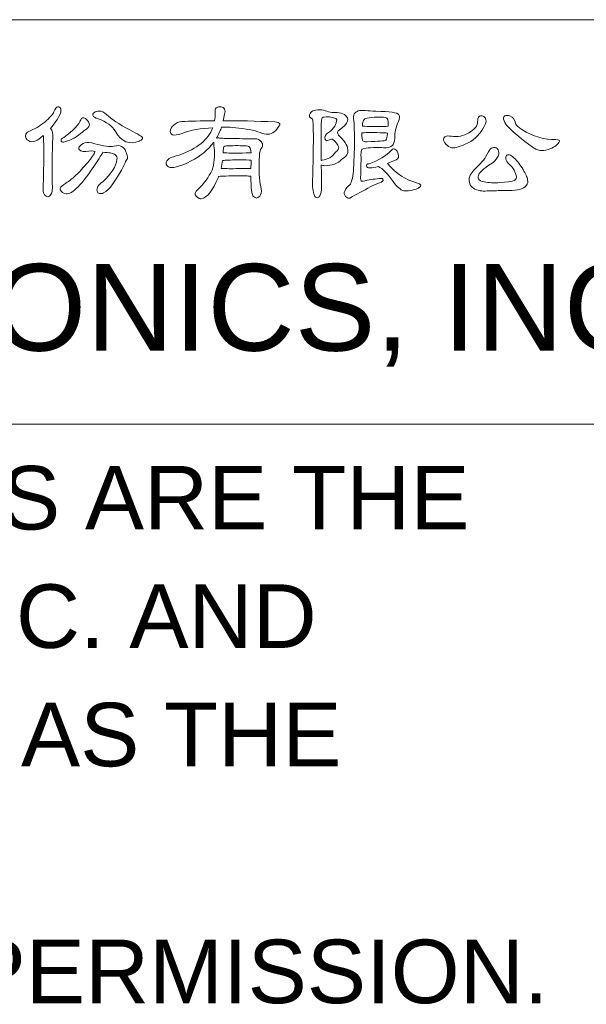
# Model space of a CAD drawing. Extents: x 1967 to 2561, y -57 to 363.
# Tile 19 of 25: x 2422 to 2441, y -21 to 13. Entities that reach past the tile are written whole.
import ezdxf

# ---------------------------------------------------------------- set-up
doc = ezdxf.new("R2010")
doc.units = 0
doc.header["$LTSCALE"] = 15.367
doc.header["$MEASUREMENT"] = 0
doc.layers.get('0').update_dxf_attribs({"linetype": 'CONTINUOUS', "lineweight": 5})
doc.styles.add('TEXTSTYLE_1', font='arial.ttf')

msp = doc.modelspace()

# ---------------------------------------------------------------- linework, layer by layer
at = {"linetype": 'Continuous', "lineweight": 5}
for p, q in [((2355.511, 13.213), (2545.511, 13.213)), ((2355.511, -0.787), (2545.511, -0.787))]:
    msp.add_line(p, q, dxfattribs=at)
for points, knots in [([(2422.432, 9.201), (2422.432, 9.199), (2422.434, 9.194), (2422.436, 9.189), (2422.436, 9.189), (2422.454, 8.812), (2422.452, 8.231), (2422.432, 7.445), (2422.432, 7.445), (2422.421, 7.297), (2422.434, 7.198), (2422.47, 7.15), (2422.47, 7.15), (2422.551, 7.071), (2422.615, 7.059), (2422.663, 7.116), (2422.663, 7.116), (2422.734, 7.188), (2422.761, 7.321), (2422.744, 7.518), (2422.744, 7.518), (2422.727, 8.065), (2422.734, 8.604), (2422.766, 9.138), (2422.766, 9.138), (2422.774, 9.265), (2422.747, 9.369), (2422.684, 9.449), (2422.684, 9.449), (2422.952, 9.776), (2423.07, 10.003), (2423.039, 10.129), (2423.039, 10.129), (2423.019, 10.183), (2422.981, 10.205), (2422.928, 10.197), (2422.928, 10.197), (2422.885, 10.186), (2422.842, 10.127), (2422.799, 10.021), (2422.799, 10.021), (2422.763, 9.936), (2422.657, 9.818), (2422.483, 9.667), (2422.483, 9.667), (2422.31, 9.528), (2422.126, 9.419), (2421.932, 9.342), (2421.932, 9.342), (2421.861, 9.322), (2421.823, 9.271), (2421.817, 9.189), (2421.817, 9.189), (2421.817, 9.12), (2421.85, 9.066), (2421.915, 9.026), (2421.915, 9.026), (2421.986, 8.981), (2422.073, 8.976), (2422.176, 9.014), (2422.176, 9.014), (2422.23, 9.042), (2422.315, 9.105), (2422.432, 9.201)], [0, 0, 0, 0, 0.0625, 0.0625, 0.0625, 0.0625, 0.125, 0.125, 0.125, 0.125, 0.1875, 0.1875, 0.1875, 0.1875, 0.25, 0.25, 0.25, 0.25, 0.3125, 0.3125, 0.3125, 0.3125, 0.375, 0.375, 0.375, 0.375, 0.4375, 0.4375, 0.4375, 0.4375, 0.5, 0.5, 0.5, 0.5, 0.5625, 0.5625, 0.5625, 0.5625, 0.625, 0.625, 0.625, 0.625, 0.6875, 0.6875, 0.6875, 0.6875, 0.75, 0.75, 0.75, 0.75, 0.8125, 0.8125, 0.8125, 0.8125, 0.875, 0.875, 0.875, 0.875, 0.9375, 0.9375, 0.9375, 0.9375, 1, 1, 1, 1]), ([(2424.329, 9.782), (2424.62, 9.677), (2424.819, 9.531), (2424.927, 9.342), (2424.927, 9.342), (2425.141, 8.984), (2425.417, 8.872), (2425.756, 9.009), (2425.756, 9.009), (2425.759, 9.012), (2425.767, 9.015), (2425.777, 9.017), (2425.777, 9.017), (2425.84, 9.046), (2425.87, 9.083), (2425.867, 9.129), (2425.867, 9.129), (2425.865, 9.163), (2425.718, 9.251), (2425.427, 9.394), (2425.427, 9.394), (2425.043, 9.601), (2424.779, 9.778), (2424.637, 9.924), (2424.637, 9.924), (2424.54, 10.012), (2424.452, 10.054), (2424.372, 10.051), (2424.372, 10.051), (2424.292, 10.049), (2424.235, 10.033), (2424.201, 10.005), (2424.201, 10.005), (2424.147, 9.959), (2424.132, 9.918), (2424.154, 9.881), (2424.154, 9.881), (2424.166, 9.852), (2424.224, 9.819), (2424.329, 9.782)], [0, 0, 0, 0, 0.1, 0.1, 0.1, 0.1, 0.2, 0.2, 0.2, 0.2, 0.3, 0.3, 0.3, 0.3, 0.4, 0.4, 0.4, 0.4, 0.5, 0.5, 0.5, 0.5, 0.6, 0.6, 0.6, 0.6, 0.7, 0.7, 0.7, 0.7, 0.8, 0.8, 0.8, 0.8, 0.9, 0.9, 0.9, 0.9, 1, 1, 1, 1]), ([(2428.506, 7.783), (2428.525, 7.794), (2428.725, 7.802), (2429.104, 7.808), (2429.104, 7.808), (2429.369, 7.811), (2429.541, 7.805), (2429.621, 7.791), (2429.621, 7.791), (2429.621, 7.381), (2429.652, 7.146), (2429.715, 7.086), (2429.715, 7.086), (2429.749, 7.058), (2429.783, 7.042), (2429.818, 7.039), (2429.818, 7.039), (2429.877, 7.05), (2429.924, 7.088), (2429.958, 7.15), (2429.958, 7.15), (2429.993, 7.222), (2429.994, 7.317), (2429.963, 7.437), (2429.963, 7.437), (2429.903, 7.642), (2429.889, 8.002), (2429.92, 8.518), (2429.92, 8.518), (2429.92, 8.621), (2429.943, 8.703), (2429.988, 8.766), (2429.988, 8.766), (2430.017, 8.811), (2430.03, 8.852), (2430.027, 8.89), (2430.027, 8.89), (2430.018, 8.935), (2429.997, 8.975), (2429.963, 9.009), (2429.963, 9.009), (2429.917, 9.063), (2429.852, 9.09), (2429.766, 9.09), (2429.766, 9.09), (2429.715, 9.09), (2429.534, 9.092), (2429.223, 9.095), (2429.223, 9.095), (2428.882, 9.097), (2428.682, 9.102), (2428.625, 9.108), (2428.625, 9.108), (2428.557, 9.116), (2428.51, 9.12), (2428.484, 9.12), (2428.484, 9.12), (2428.464, 9.12), (2428.446, 9.116), (2428.429, 9.108), (2428.429, 9.108), (2428.517, 9.27), (2428.577, 9.398), (2428.608, 9.492), (2428.608, 9.492), (2428.697, 9.503), (2428.896, 9.492), (2429.206, 9.458), (2429.206, 9.458), (2429.559, 9.421), (2429.83, 9.359), (2430.018, 9.274), (2430.018, 9.274), (2430.197, 9.214), (2430.351, 9.248), (2430.48, 9.377), (2430.48, 9.377), (2430.585, 9.499), (2430.632, 9.576), (2430.62, 9.607), (2430.62, 9.607), (2430.609, 9.644), (2430.553, 9.666), (2430.45, 9.671), (2430.45, 9.671), (2429.783, 9.706), (2429.187, 9.718), (2428.659, 9.71), (2428.659, 9.71), (2428.671, 9.795), (2428.688, 9.872), (2428.711, 9.94), (2428.711, 9.94), (2428.731, 10.012), (2428.729, 10.072), (2428.706, 10.12), (2428.706, 10.12), (2428.678, 10.163), (2428.64, 10.187), (2428.591, 10.193), (2428.591, 10.193), (2428.523, 10.202), (2428.464, 10.19), (2428.416, 10.159), (2428.416, 10.159), (2428.387, 10.13), (2428.376, 10.07), (2428.382, 9.979), (2428.382, 9.979), (2428.385, 9.902), (2428.379, 9.812), (2428.365, 9.71), (2428.365, 9.71), (2427.886, 9.71), (2427.507, 9.701), (2427.228, 9.685), (2427.228, 9.685), (2427.117, 9.676), (2427.024, 9.636), (2426.95, 9.564), (2426.95, 9.564), (2426.871, 9.493), (2426.831, 9.421), (2426.831, 9.347), (2426.831, 9.347), (2426.833, 9.292), (2426.86, 9.254), (2426.912, 9.231), (2426.912, 9.231), (2426.957, 9.202), (2427.067, 9.219), (2427.241, 9.278), (2427.241, 9.278), (2427.54, 9.389), (2427.893, 9.453), (2428.301, 9.471), (2428.301, 9.471), (2428.147, 9.06), (2427.76, 8.745), (2427.138, 8.526), (2427.138, 8.526), (2426.831, 8.458), (2426.68, 8.362), (2426.685, 8.24), (2426.685, 8.24), (2426.688, 8.195), (2426.715, 8.153), (2426.766, 8.116), (2426.766, 8.116), (2426.878, 8.047), (2427.138, 8.116), (2427.549, 8.321), (2427.549, 8.321), (2427.873, 8.486), (2428.137, 8.704), (2428.339, 8.975), (2428.339, 8.975), (2428.331, 8.929), (2428.333, 8.865), (2428.347, 8.782), (2428.347, 8.782), (2428.376, 8.483), (2428.352, 8.223), (2428.275, 8.001), (2428.275, 8.001), (2428.156, 7.761), (2427.997, 7.543), (2427.8, 7.347), (2427.8, 7.347), (2427.681, 7.244), (2427.66, 7.159), (2427.736, 7.091), (2427.736, 7.091), (2427.799, 7.031), (2427.854, 7.004), (2427.903, 7.01), (2427.903, 7.01), (2428.099, 7.043), (2428.298, 7.294), (2428.497, 7.761), (2428.497, 7.761), (2428.497, 7.77), (2428.5, 7.777), (2428.506, 7.783)], [0, 0, 0, 0, 0.021739, 0.021739, 0.021739, 0.021739, 0.043478, 0.043478, 0.043478, 0.043478, 0.065217, 0.065217, 0.065217, 0.065217, 0.086957, 0.086957, 0.086957, 0.086957, 0.108696, 0.108696, 0.108696, 0.108696, 0.130435, 0.130435, 0.130435, 0.130435, 0.152174, 0.152174, 0.152174, 0.152174, 0.173913, 0.173913, 0.173913, 0.173913, 0.195652, 0.195652, 0.195652, 0.195652, 0.217391, 0.217391, 0.217391, 0.217391, 0.23913, 0.23913, 0.23913, 0.23913, 0.26087, 0.26087, 0.26087, 0.26087, 0.282609, 0.282609, 0.282609, 0.282609, 0.304348, 0.304348, 0.304348, 0.304348, 0.326087, 0.326087, 0.326087, 0.326087, 0.347826, 0.347826, 0.347826, 0.347826, 0.369565, 0.369565, 0.369565, 0.369565, 0.391304, 0.391304, 0.391304, 0.391304, 0.413043, 0.413043, 0.413043, 0.413043, 0.434783, 0.434783, 0.434783, 0.434783, 0.456522, 0.456522, 0.456522, 0.456522, 0.478261, 0.478261, 0.478261, 0.478261, 0.5, 0.5, 0.5, 0.5, 0.521739, 0.521739, 0.521739, 0.521739, 0.543478, 0.543478, 0.543478, 0.543478, 0.565217, 0.565217, 0.565217, 0.565217, 0.586957, 0.586957, 0.586957, 0.586957, 0.608696, 0.608696, 0.608696, 0.608696, 0.630435, 0.630435, 0.630435, 0.630435, 0.652174, 0.652174, 0.652174, 0.652174, 0.673913, 0.673913, 0.673913, 0.673913, 0.695652, 0.695652, 0.695652, 0.695652, 0.717391, 0.717391, 0.717391, 0.717391, 0.73913, 0.73913, 0.73913, 0.73913, 0.76087, 0.76087, 0.76087, 0.76087, 0.782609, 0.782609, 0.782609, 0.782609, 0.804348, 0.804348, 0.804348, 0.804348, 0.826087, 0.826087, 0.826087, 0.826087, 0.847826, 0.847826, 0.847826, 0.847826, 0.869565, 0.869565, 0.869565, 0.869565, 0.891304, 0.891304, 0.891304, 0.891304, 0.913043, 0.913043, 0.913043, 0.913043, 0.934783, 0.934783, 0.934783, 0.934783, 0.956522, 0.956522, 0.956522, 0.956522, 0.978261, 0.978261, 0.978261, 0.978261, 1, 1, 1, 1]), ([(2431.759, 9.774), (2431.793, 9.612), (2431.793, 8.898), (2431.759, 7.633), (2431.759, 7.633), (2431.748, 7.434), (2431.768, 7.264), (2431.819, 7.125), (2431.819, 7.125), (2431.839, 7.073), (2431.872, 7.048), (2431.917, 7.048), (2431.917, 7.048), (2431.954, 7.048), (2431.986, 7.071), (2432.011, 7.116), (2432.011, 7.116), (2432.048, 7.188), (2432.067, 7.283), (2432.067, 7.403), (2432.067, 7.403), (2432.064, 7.684), (2432.061, 7.944), (2432.059, 8.18), (2432.059, 8.18), (2432.087, 8.171), (2432.128, 8.165), (2432.182, 8.159), (2432.182, 8.159), (2432.43, 8.162), (2432.627, 8.235), (2432.772, 8.381), (2432.772, 8.381), (2432.929, 8.475), (2432.999, 8.585), (2432.981, 8.71), (2432.981, 8.71), (2432.961, 8.872), (2432.853, 9.041), (2432.656, 9.214), (2432.656, 9.214), (2432.605, 9.286), (2432.615, 9.348), (2432.686, 9.402), (2432.686, 9.402), (2433.005, 9.616), (2433.063, 9.792), (2432.857, 9.932), (2432.857, 9.932), (2432.794, 9.969), (2432.712, 9.99), (2432.609, 9.996), (2432.609, 9.996), (2432.444, 9.993), (2432.285, 10.02), (2432.131, 10.078), (2432.131, 10.078), (2432.062, 10.097), (2431.972, 10.099), (2431.862, 10.081), (2431.862, 10.081), (2431.79, 10.07), (2431.736, 10.043), (2431.699, 10), (2431.699, 10), (2431.657, 9.946), (2431.641, 9.898), (2431.652, 9.855), (2431.652, 9.855), (2431.655, 9.838), (2431.691, 9.811), (2431.759, 9.774)], [0, 0, 0, 0, 0.055556, 0.055556, 0.055556, 0.055556, 0.111111, 0.111111, 0.111111, 0.111111, 0.166667, 0.166667, 0.166667, 0.166667, 0.222222, 0.222222, 0.222222, 0.222222, 0.277778, 0.277778, 0.277778, 0.277778, 0.333333, 0.333333, 0.333333, 0.333333, 0.388889, 0.388889, 0.388889, 0.388889, 0.444444, 0.444444, 0.444444, 0.444444, 0.5, 0.5, 0.5, 0.5, 0.555556, 0.555556, 0.555556, 0.555556, 0.611111, 0.611111, 0.611111, 0.611111, 0.666667, 0.666667, 0.666667, 0.666667, 0.722222, 0.722222, 0.722222, 0.722222, 0.777778, 0.777778, 0.777778, 0.777778, 0.833333, 0.833333, 0.833333, 0.833333, 0.888889, 0.888889, 0.888889, 0.888889, 0.944444, 0.944444, 0.944444, 0.944444, 1, 1, 1, 1]), ([(2433.673, 10.056), (2433.448, 10.093), (2433.3, 10.07), (2433.229, 9.988), (2433.229, 9.988), (2433.186, 9.942), (2433.169, 9.876), (2433.178, 9.791), (2433.178, 9.791), (2433.22, 9.389), (2433.219, 8.785), (2433.174, 7.979), (2433.174, 7.979), (2433.148, 7.723), (2433.105, 7.56), (2433.045, 7.492), (2433.045, 7.492), (2432.982, 7.464), (2432.924, 7.392), (2432.87, 7.279), (2432.87, 7.279), (2432.842, 7.216), (2432.85, 7.155), (2432.896, 7.095), (2432.896, 7.095), (2432.939, 7.052), (2432.99, 7.034), (2433.05, 7.039), (2433.05, 7.039), (2433.28, 7.167), (2433.516, 7.295), (2433.755, 7.424), (2433.755, 7.424), (2433.843, 7.467), (2433.949, 7.514), (2434.075, 7.565), (2434.075, 7.565), (2434.169, 7.602), (2434.212, 7.636), (2434.203, 7.667), (2434.203, 7.667), (2434.2, 7.713), (2434.152, 7.729), (2434.058, 7.714), (2434.058, 7.714), (2433.884, 7.694), (2433.701, 7.664), (2433.507, 7.624), (2433.507, 7.624), (2433.478, 7.621), (2433.458, 7.621), (2433.447, 7.624), (2433.447, 7.624), (2433.427, 7.636), (2433.419, 7.683), (2433.421, 7.766), (2433.421, 7.766), (2433.432, 7.99), (2433.437, 8.247), (2433.434, 8.534), (2433.434, 8.534), (2433.434, 8.631), (2433.443, 8.691), (2433.459, 8.714), (2433.459, 8.714), (2433.486, 8.757), (2433.659, 8.782), (2433.981, 8.791), (2433.981, 8.791), (2434.061, 8.794), (2434.138, 8.79), (2434.212, 8.778), (2434.212, 8.778), (2434.348, 8.767), (2434.453, 8.794), (2434.523, 8.86), (2434.523, 8.86), (2434.566, 8.896), (2434.592, 8.982), (2434.601, 9.116), (2434.601, 9.116), (2434.601, 9.304), (2434.644, 9.496), (2434.733, 9.693), (2434.733, 9.693), (2434.779, 9.79), (2434.784, 9.865), (2434.75, 9.919), (2434.75, 9.919), (2434.696, 9.999), (2434.429, 10.04), (2433.947, 10.043), (2433.947, 10.043), (2433.785, 10.051), (2433.694, 10.056), (2433.673, 10.056)], [0, 0, 0, 0, 0.041667, 0.041667, 0.041667, 0.041667, 0.083333, 0.083333, 0.083333, 0.083333, 0.125, 0.125, 0.125, 0.125, 0.166667, 0.166667, 0.166667, 0.166667, 0.208333, 0.208333, 0.208333, 0.208333, 0.25, 0.25, 0.25, 0.25, 0.291667, 0.291667, 0.291667, 0.291667, 0.333333, 0.333333, 0.333333, 0.333333, 0.375, 0.375, 0.375, 0.375, 0.416667, 0.416667, 0.416667, 0.416667, 0.458333, 0.458333, 0.458333, 0.458333, 0.5, 0.5, 0.5, 0.5, 0.541667, 0.541667, 0.541667, 0.541667, 0.583333, 0.583333, 0.583333, 0.583333, 0.625, 0.625, 0.625, 0.625, 0.666667, 0.666667, 0.666667, 0.666667, 0.708333, 0.708333, 0.708333, 0.708333, 0.75, 0.75, 0.75, 0.75, 0.791667, 0.791667, 0.791667, 0.791667, 0.833333, 0.833333, 0.833333, 0.833333, 0.875, 0.875, 0.875, 0.875, 0.916667, 0.916667, 0.916667, 0.916667, 0.958333, 0.958333, 0.958333, 0.958333, 1, 1, 1, 1]), ([(2438.529, 9.501), (2438.728, 9.301), (2439.006, 9.072), (2439.363, 8.812), (2439.363, 8.812), (2439.533, 8.676), (2439.716, 8.645), (2439.91, 8.718), (2439.91, 8.718), (2440.097, 8.781), (2440.223, 8.861), (2440.285, 8.957), (2440.285, 8.957), (2440.331, 9.029), (2440.297, 9.063), (2440.183, 9.06), (2440.183, 9.06), (2439.79, 9.052), (2439.398, 9.167), (2439.008, 9.407), (2439.008, 9.407), (2438.957, 9.441), (2438.914, 9.472), (2438.879, 9.501), (2438.879, 9.501), (2438.828, 9.546), (2438.798, 9.589), (2438.79, 9.628), (2438.79, 9.628), (2438.761, 9.757), (2438.696, 9.841), (2438.593, 9.881), (2438.593, 9.881), (2438.522, 9.906), (2438.461, 9.906), (2438.41, 9.881), (2438.41, 9.881), (2438.364, 9.852), (2438.357, 9.797), (2438.388, 9.714), (2438.388, 9.714), (2438.417, 9.634), (2438.464, 9.563), (2438.529, 9.501)], [0, 0, 0, 0, 0.090909, 0.090909, 0.090909, 0.090909, 0.181818, 0.181818, 0.181818, 0.181818, 0.272727, 0.272727, 0.272727, 0.272727, 0.363636, 0.363636, 0.363636, 0.363636, 0.454545, 0.454545, 0.454545, 0.454545, 0.545455, 0.545455, 0.545455, 0.545455, 0.636364, 0.636364, 0.636364, 0.636364, 0.727273, 0.727273, 0.727273, 0.727273, 0.818182, 0.818182, 0.818182, 0.818182, 0.909091, 0.909091, 0.909091, 0.909091, 1, 1, 1, 1]), ([(2423.923, 9.428), (2424.012, 9.479), (2424.044, 9.543), (2424.021, 9.62), (2424.021, 9.62), (2423.993, 9.697), (2423.949, 9.755), (2423.889, 9.795), (2423.889, 9.795), (2423.812, 9.841), (2423.76, 9.825), (2423.731, 9.748), (2423.731, 9.748), (2423.671, 9.586), (2423.474, 9.38), (2423.141, 9.129), (2423.141, 9.129), (2423.065, 9.108), (2423.036, 9.069), (2423.056, 9.009), (2423.056, 9.009), (2423.073, 8.972), (2423.12, 8.966), (2423.197, 8.992), (2423.197, 8.992), (2423.396, 9.044), (2423.598, 9.157), (2423.803, 9.334), (2423.803, 9.334), (2423.855, 9.38), (2423.895, 9.411), (2423.923, 9.428)], [0, 0, 0, 0, 0.125, 0.125, 0.125, 0.125, 0.25, 0.25, 0.25, 0.25, 0.375, 0.375, 0.375, 0.375, 0.5, 0.5, 0.5, 0.5, 0.625, 0.625, 0.625, 0.625, 0.75, 0.75, 0.75, 0.75, 0.875, 0.875, 0.875, 0.875, 1, 1, 1, 1]), ([(2432.059, 9.62), (2432.059, 9.7), (2432.071, 9.771), (2432.096, 9.834), (2432.096, 9.834), (2432.279, 9.862), (2432.423, 9.851), (2432.528, 9.8), (2432.528, 9.8), (2432.557, 9.797), (2432.578, 9.782), (2432.592, 9.757), (2432.592, 9.757), (2432.592, 9.594), (2432.5, 9.443), (2432.314, 9.304), (2432.314, 9.304), (2432.204, 9.253), (2432.164, 9.174), (2432.195, 9.069), (2432.195, 9.069), (2432.215, 9.015), (2432.265, 9.009), (2432.344, 9.052), (2432.344, 9.052), (2432.398, 9.08), (2432.433, 9.087), (2432.447, 9.073), (2432.447, 9.073), (2432.567, 8.993), (2432.638, 8.901), (2432.661, 8.796), (2432.661, 8.796), (2432.672, 8.758), (2432.637, 8.7), (2432.554, 8.621), (2432.554, 8.621), (2432.44, 8.464), (2432.286, 8.373), (2432.092, 8.347), (2432.092, 8.347), (2432.072, 8.344), (2432.06, 8.34), (2432.054, 8.334), (2432.054, 8.334), (2432.051, 8.909), (2432.053, 9.338), (2432.059, 9.62)], [0, 0, 0, 0, 0.083333, 0.083333, 0.083333, 0.083333, 0.166667, 0.166667, 0.166667, 0.166667, 0.25, 0.25, 0.25, 0.25, 0.333333, 0.333333, 0.333333, 0.333333, 0.416667, 0.416667, 0.416667, 0.416667, 0.5, 0.5, 0.5, 0.5, 0.583333, 0.583333, 0.583333, 0.583333, 0.666667, 0.666667, 0.666667, 0.666667, 0.75, 0.75, 0.75, 0.75, 0.833333, 0.833333, 0.833333, 0.833333, 0.916667, 0.916667, 0.916667, 0.916667, 1, 1, 1, 1]), ([(2434.362, 9.522), (2434.316, 9.513), (2434.168, 9.51), (2433.917, 9.513), (2433.917, 9.513), (2433.709, 9.513), (2433.565, 9.519), (2433.486, 9.531), (2433.486, 9.531), (2433.486, 9.636), (2433.504, 9.713), (2433.541, 9.761), (2433.541, 9.761), (2433.578, 9.812), (2433.772, 9.838), (2434.122, 9.838), (2434.122, 9.838), (2434.253, 9.835), (2434.33, 9.817), (2434.353, 9.782), (2434.353, 9.782), (2434.378, 9.748), (2434.386, 9.661), (2434.374, 9.522), (2434.374, 9.522), (2434.371, 9.525), (2434.367, 9.525), (2434.362, 9.522)], [0, 0, 0, 0, 0.142857, 0.142857, 0.142857, 0.142857, 0.285714, 0.285714, 0.285714, 0.285714, 0.428571, 0.428571, 0.428571, 0.428571, 0.571429, 0.571429, 0.571429, 0.571429, 0.714286, 0.714286, 0.714286, 0.714286, 0.857143, 0.857143, 0.857143, 0.857143, 1, 1, 1, 1]), ([(2437.474, 9.693), (2437.477, 9.622), (2437.451, 9.549), (2437.397, 9.475), (2437.397, 9.475), (2437.26, 9.326), (2437.086, 9.229), (2436.875, 9.184), (2436.875, 9.184), (2436.77, 9.165), (2436.667, 9.163), (2436.568, 9.18), (2436.568, 9.18), (2436.471, 9.192), (2436.403, 9.189), (2436.363, 9.171), (2436.363, 9.171), (2436.326, 9.154), (2436.303, 9.124), (2436.295, 9.081), (2436.295, 9.081), (2436.286, 9.027), (2436.316, 8.965), (2436.384, 8.894), (2436.384, 8.894), (2436.436, 8.842), (2436.498, 8.805), (2436.572, 8.782), (2436.572, 8.782), (2436.632, 8.757), (2436.788, 8.796), (2437.042, 8.898), (2437.042, 8.898), (2437.316, 9.02), (2437.519, 9.199), (2437.653, 9.432), (2437.653, 9.432), (2437.724, 9.543), (2437.761, 9.633), (2437.764, 9.701), (2437.764, 9.701), (2437.764, 9.764), (2437.746, 9.811), (2437.709, 9.842), (2437.709, 9.842), (2437.68, 9.87), (2437.645, 9.885), (2437.602, 9.885), (2437.602, 9.885), (2437.556, 9.882), (2437.524, 9.868), (2437.504, 9.842), (2437.504, 9.842), (2437.483, 9.808), (2437.474, 9.758), (2437.474, 9.693)], [0, 0, 0, 0, 0.071429, 0.071429, 0.071429, 0.071429, 0.142857, 0.142857, 0.142857, 0.142857, 0.214286, 0.214286, 0.214286, 0.214286, 0.285714, 0.285714, 0.285714, 0.285714, 0.357143, 0.357143, 0.357143, 0.357143, 0.428571, 0.428571, 0.428571, 0.428571, 0.5, 0.5, 0.5, 0.5, 0.571429, 0.571429, 0.571429, 0.571429, 0.642857, 0.642857, 0.642857, 0.642857, 0.714286, 0.714286, 0.714286, 0.714286, 0.785714, 0.785714, 0.785714, 0.785714, 0.857143, 0.857143, 0.857143, 0.857143, 0.928571, 0.928571, 0.928571, 0.928571, 1, 1, 1, 1]), ([(2433.477, 9.291), (2433.631, 9.311), (2433.882, 9.313), (2434.229, 9.295), (2434.229, 9.295), (2434.297, 9.295), (2434.339, 9.29), (2434.353, 9.278), (2434.353, 9.278), (2434.341, 9.15), (2434.323, 9.07), (2434.297, 9.039), (2434.297, 9.039), (2434.254, 9.019), (2434.038, 9.002), (2433.648, 8.987), (2433.648, 8.987), (2433.568, 8.985), (2433.517, 8.995), (2433.494, 9.017), (2433.494, 9.017), (2433.477, 9.035), (2433.467, 9.126), (2433.464, 9.291), (2433.464, 9.291), (2433.467, 9.291), (2433.471, 9.291), (2433.477, 9.291)], [0, 0, 0, 0, 0.142857, 0.142857, 0.142857, 0.142857, 0.285714, 0.285714, 0.285714, 0.285714, 0.428571, 0.428571, 0.428571, 0.428571, 0.571429, 0.571429, 0.571429, 0.571429, 0.714286, 0.714286, 0.714286, 0.714286, 0.857143, 0.857143, 0.857143, 0.857143, 1, 1, 1, 1]), ([(2424.223, 8.654), (2424.22, 8.652), (2424.218, 8.645), (2424.218, 8.633), (2424.218, 8.633), (2424.198, 8.57), (2424.113, 8.446), (2423.962, 8.261), (2423.962, 8.261), (2423.816, 8.087), (2423.687, 7.947), (2423.573, 7.838), (2423.573, 7.838), (2423.399, 7.681), (2423.274, 7.584), (2423.197, 7.543), (2423.197, 7.543), (2423.1, 7.481), (2423.041, 7.424), (2423.017, 7.373), (2423.017, 7.373), (2423.006, 7.336), (2423.032, 7.288), (2423.095, 7.231), (2423.095, 7.231), (2423.154, 7.194), (2423.208, 7.179), (2423.256, 7.185), (2423.256, 7.185), (2423.479, 7.196), (2423.851, 7.605), (2424.372, 8.41), (2424.372, 8.41), (2424.414, 8.499), (2424.452, 8.559), (2424.483, 8.591), (2424.483, 8.591), (2424.486, 8.599), (2424.489, 8.609), (2424.492, 8.621), (2424.492, 8.621), (2424.705, 8.621), (2424.852, 8.591), (2424.932, 8.531), (2424.932, 8.531), (2424.977, 8.494), (2424.994, 8.44), (2424.983, 8.368), (2424.983, 8.368), (2424.957, 8.137), (2424.794, 7.883), (2424.492, 7.603), (2424.492, 7.603), (2424.335, 7.492), (2424.269, 7.384), (2424.295, 7.279), (2424.295, 7.279), (2424.307, 7.233), (2424.329, 7.206), (2424.363, 7.197), (2424.363, 7.197), (2424.409, 7.186), (2424.462, 7.192), (2424.522, 7.215), (2424.522, 7.215), (2424.71, 7.303), (2424.95, 7.636), (2425.244, 8.214), (2425.244, 8.214), (2425.269, 8.283), (2425.296, 8.334), (2425.325, 8.368), (2425.325, 8.368), (2425.342, 8.388), (2425.352, 8.413), (2425.354, 8.445), (2425.354, 8.445), (2425.354, 8.454), (2425.33, 8.531), (2425.282, 8.676), (2425.282, 8.676), (2425.274, 8.718), (2425.225, 8.769), (2425.137, 8.825), (2425.137, 8.825), (2425.082, 8.863), (2425, 8.865), (2424.889, 8.834), (2424.889, 8.834), (2424.735, 8.805), (2424.511, 8.833), (2424.218, 8.915), (2424.218, 8.915), (2424.064, 8.966), (2423.951, 8.979), (2423.876, 8.954), (2423.876, 8.954), (2423.782, 8.911), (2423.717, 8.864), (2423.679, 8.812), (2423.679, 8.812), (2423.637, 8.758), (2423.652, 8.712), (2423.727, 8.672), (2423.727, 8.672), (2423.781, 8.652), (2423.841, 8.646), (2423.906, 8.654), (2423.906, 8.654), (2424.063, 8.672), (2424.168, 8.672), (2424.223, 8.654)], [0, 0, 0, 0, 0.035714, 0.035714, 0.035714, 0.035714, 0.071429, 0.071429, 0.071429, 0.071429, 0.107143, 0.107143, 0.107143, 0.107143, 0.142857, 0.142857, 0.142857, 0.142857, 0.178571, 0.178571, 0.178571, 0.178571, 0.214286, 0.214286, 0.214286, 0.214286, 0.25, 0.25, 0.25, 0.25, 0.285714, 0.285714, 0.285714, 0.285714, 0.321429, 0.321429, 0.321429, 0.321429, 0.357143, 0.357143, 0.357143, 0.357143, 0.392857, 0.392857, 0.392857, 0.392857, 0.428571, 0.428571, 0.428571, 0.428571, 0.464286, 0.464286, 0.464286, 0.464286, 0.5, 0.5, 0.5, 0.5, 0.535714, 0.535714, 0.535714, 0.535714, 0.571429, 0.571429, 0.571429, 0.571429, 0.607143, 0.607143, 0.607143, 0.607143, 0.642857, 0.642857, 0.642857, 0.642857, 0.678571, 0.678571, 0.678571, 0.678571, 0.714286, 0.714286, 0.714286, 0.714286, 0.75, 0.75, 0.75, 0.75, 0.785714, 0.785714, 0.785714, 0.785714, 0.821429, 0.821429, 0.821429, 0.821429, 0.857143, 0.857143, 0.857143, 0.857143, 0.892857, 0.892857, 0.892857, 0.892857, 0.928571, 0.928571, 0.928571, 0.928571, 0.964286, 0.964286, 0.964286, 0.964286, 1, 1, 1, 1]), ([(2429.172, 8.594), (2428.916, 8.594), (2428.745, 8.599), (2428.659, 8.607), (2428.659, 8.607), (2428.659, 8.713), (2428.67, 8.781), (2428.689, 8.812), (2428.689, 8.812), (2428.709, 8.838), (2428.813, 8.851), (2429.001, 8.851), (2429.001, 8.851), (2429.257, 8.854), (2429.427, 8.85), (2429.51, 8.838), (2429.51, 8.838), (2429.538, 8.83), (2429.559, 8.818), (2429.574, 8.804), (2429.574, 8.804), (2429.602, 8.767), (2429.622, 8.7), (2429.634, 8.603), (2429.634, 8.603), (2429.554, 8.6), (2429.4, 8.597), (2429.172, 8.594)], [0, 0, 0, 0, 0.142857, 0.142857, 0.142857, 0.142857, 0.285714, 0.285714, 0.285714, 0.285714, 0.428571, 0.428571, 0.428571, 0.428571, 0.571429, 0.571429, 0.571429, 0.571429, 0.714286, 0.714286, 0.714286, 0.714286, 0.857143, 0.857143, 0.857143, 0.857143, 1, 1, 1, 1]), ([(2434.036, 8.129), (2434.182, 8.06), (2434.353, 7.887), (2434.55, 7.608), (2434.55, 7.608), (2434.68, 7.419), (2434.803, 7.314), (2434.916, 7.291), (2434.916, 7.291), (2435.057, 7.274), (2435.221, 7.303), (2435.412, 7.376), (2435.412, 7.376), (2435.421, 7.385), (2435.43, 7.39), (2435.438, 7.39), (2435.438, 7.39), (2435.552, 7.458), (2435.526, 7.518), (2435.361, 7.569), (2435.361, 7.569), (2434.991, 7.657), (2434.656, 7.878), (2434.357, 8.231), (2434.357, 8.231), (2434.442, 8.283), (2434.521, 8.317), (2434.592, 8.334), (2434.592, 8.334), (2434.689, 8.362), (2434.737, 8.416), (2434.737, 8.497), (2434.737, 8.497), (2434.726, 8.576), (2434.698, 8.645), (2434.652, 8.701), (2434.652, 8.701), (2434.589, 8.764), (2434.534, 8.761), (2434.485, 8.693), (2434.485, 8.693), (2434.306, 8.494), (2434.048, 8.338), (2433.712, 8.227), (2433.712, 8.227), (2433.643, 8.227), (2433.613, 8.197), (2433.622, 8.137), (2433.622, 8.137), (2433.625, 8.101), (2433.669, 8.083), (2433.755, 8.086), (2433.755, 8.086), (2433.826, 8.086), (2433.92, 8.101), (2434.036, 8.129)], [0, 0, 0, 0, 0.071429, 0.071429, 0.071429, 0.071429, 0.142857, 0.142857, 0.142857, 0.142857, 0.214286, 0.214286, 0.214286, 0.214286, 0.285714, 0.285714, 0.285714, 0.285714, 0.357143, 0.357143, 0.357143, 0.357143, 0.428571, 0.428571, 0.428571, 0.428571, 0.5, 0.5, 0.5, 0.5, 0.571429, 0.571429, 0.571429, 0.571429, 0.642857, 0.642857, 0.642857, 0.642857, 0.714286, 0.714286, 0.714286, 0.714286, 0.785714, 0.785714, 0.785714, 0.785714, 0.857143, 0.857143, 0.857143, 0.857143, 0.928571, 0.928571, 0.928571, 0.928571, 1, 1, 1, 1]), ([(2437.679, 8.355), (2437.599, 8.261), (2437.537, 8.195), (2437.491, 8.155), (2437.491, 8.155), (2437.337, 8.007), (2437.24, 7.885), (2437.201, 7.791), (2437.201, 7.791), (2437.163, 7.703), (2437.168, 7.606), (2437.213, 7.5), (2437.213, 7.5), (2437.259, 7.404), (2437.373, 7.333), (2437.555, 7.287), (2437.555, 7.287), (2437.598, 7.279), (2437.788, 7.28), (2438.127, 7.291), (2438.127, 7.291), (2438.179, 7.3), (2438.321, 7.304), (2438.555, 7.304), (2438.555, 7.304), (2438.717, 7.301), (2438.84, 7.313), (2438.922, 7.339), (2438.922, 7.339), (2439.019, 7.358), (2439.102, 7.406), (2439.17, 7.484), (2439.17, 7.484), (2439.207, 7.529), (2439.218, 7.59), (2439.204, 7.667), (2439.204, 7.667), (2439.184, 7.764), (2439.132, 7.883), (2439.046, 8.022), (2439.046, 8.022), (2438.949, 8.184), (2438.848, 8.318), (2438.743, 8.424), (2438.743, 8.424), (2438.68, 8.486), (2438.62, 8.524), (2438.563, 8.534), (2438.563, 8.534), (2438.518, 8.543), (2438.486, 8.534), (2438.469, 8.509), (2438.469, 8.509), (2438.45, 8.481), (2438.441, 8.442), (2438.444, 8.394), (2438.444, 8.394), (2438.455, 8.34), (2438.498, 8.274), (2438.572, 8.197), (2438.572, 8.197), (2438.709, 8.086), (2438.79, 7.939), (2438.816, 7.757), (2438.816, 7.757), (2438.824, 7.694), (2438.779, 7.65), (2438.679, 7.624), (2438.679, 7.624), (2438.619, 7.605), (2438.475, 7.588), (2438.247, 7.573), (2438.247, 7.573), (2438.039, 7.562), (2437.857, 7.569), (2437.7, 7.594), (2437.7, 7.594), (2437.589, 7.615), (2437.524, 7.65), (2437.504, 7.702), (2437.504, 7.702), (2437.486, 7.747), (2437.491, 7.802), (2437.516, 7.868), (2437.516, 7.868), (2437.579, 7.971), (2437.745, 8.105), (2438.012, 8.27), (2438.012, 8.27), (2438.118, 8.367), (2438.181, 8.462), (2438.205, 8.556), (2438.205, 8.556), (2438.216, 8.633), (2438.197, 8.697), (2438.149, 8.748), (2438.149, 8.748), (2438.103, 8.785), (2438.051, 8.797), (2437.991, 8.782), (2437.991, 8.782), (2437.936, 8.771), (2437.888, 8.724), (2437.845, 8.642), (2437.845, 8.642), (2437.785, 8.519), (2437.73, 8.424), (2437.679, 8.355)], [0, 0, 0, 0, 0.037037, 0.037037, 0.037037, 0.037037, 0.074074, 0.074074, 0.074074, 0.074074, 0.111111, 0.111111, 0.111111, 0.111111, 0.148148, 0.148148, 0.148148, 0.148148, 0.185185, 0.185185, 0.185185, 0.185185, 0.222222, 0.222222, 0.222222, 0.222222, 0.259259, 0.259259, 0.259259, 0.259259, 0.296296, 0.296296, 0.296296, 0.296296, 0.333333, 0.333333, 0.333333, 0.333333, 0.37037, 0.37037, 0.37037, 0.37037, 0.407407, 0.407407, 0.407407, 0.407407, 0.444444, 0.444444, 0.444444, 0.444444, 0.481481, 0.481481, 0.481481, 0.481481, 0.518519, 0.518519, 0.518519, 0.518519, 0.555556, 0.555556, 0.555556, 0.555556, 0.592593, 0.592593, 0.592593, 0.592593, 0.62963, 0.62963, 0.62963, 0.62963, 0.666667, 0.666667, 0.666667, 0.666667, 0.703704, 0.703704, 0.703704, 0.703704, 0.740741, 0.740741, 0.740741, 0.740741, 0.777778, 0.777778, 0.777778, 0.777778, 0.814815, 0.814815, 0.814815, 0.814815, 0.851852, 0.851852, 0.851852, 0.851852, 0.888889, 0.888889, 0.888889, 0.888889, 0.925926, 0.925926, 0.925926, 0.925926, 0.962963, 0.962963, 0.962963, 0.962963, 1, 1, 1, 1]), ([(2429.104, 8.056), (2428.87, 8.053), (2428.7, 8.056), (2428.591, 8.065), (2428.591, 8.065), (2428.611, 8.159), (2428.628, 8.25), (2428.643, 8.338), (2428.643, 8.338), (2428.645, 8.338), (2428.652, 8.338), (2428.664, 8.338), (2428.664, 8.338), (2428.735, 8.349), (2428.904, 8.357), (2429.172, 8.359), (2429.172, 8.359), (2429.405, 8.362), (2429.558, 8.358), (2429.629, 8.347), (2429.629, 8.347), (2429.626, 8.253), (2429.624, 8.159), (2429.621, 8.065), (2429.621, 8.065), (2429.527, 8.062), (2429.354, 8.059), (2429.104, 8.056)], [0, 0, 0, 0, 0.142857, 0.142857, 0.142857, 0.142857, 0.285714, 0.285714, 0.285714, 0.285714, 0.428571, 0.428571, 0.428571, 0.428571, 0.571429, 0.571429, 0.571429, 0.571429, 0.714286, 0.714286, 0.714286, 0.714286, 0.857143, 0.857143, 0.857143, 0.857143, 1, 1, 1, 1])]:
    msp.add_open_spline(points, degree=3, knots=knots, dxfattribs=at)

# ---------------------------------------------------------------- texts
at = {"linetype": 'Continuous', "lineweight": 5, "style": 'TEXTSTYLE_1'}
for s, height, p in [('DELTA ELECTRONICS, INC. ', 3, (2389.459, 1.754)), ('THESE DRAWINGS AND SPECIFICATIONS ARE THE', 2.2, (2361.211, -4.437)), ('PROPERTY OF DELTA ELECTRONICS, INC. AND', 2.2, (2361.211, -8.537)), ('SHALL NOT BE REPRODUCED OR USED AS THE', 2.2, (2361.211, -12.637)), ('APPARATUSES OR DEVICES WITHOUT PERMISSION.', 2.2, (2361.211, -20.837))]:
    msp.add_text(s, height=height, dxfattribs=at).set_placement(p)

doc.saveas('drawing.dxf')
